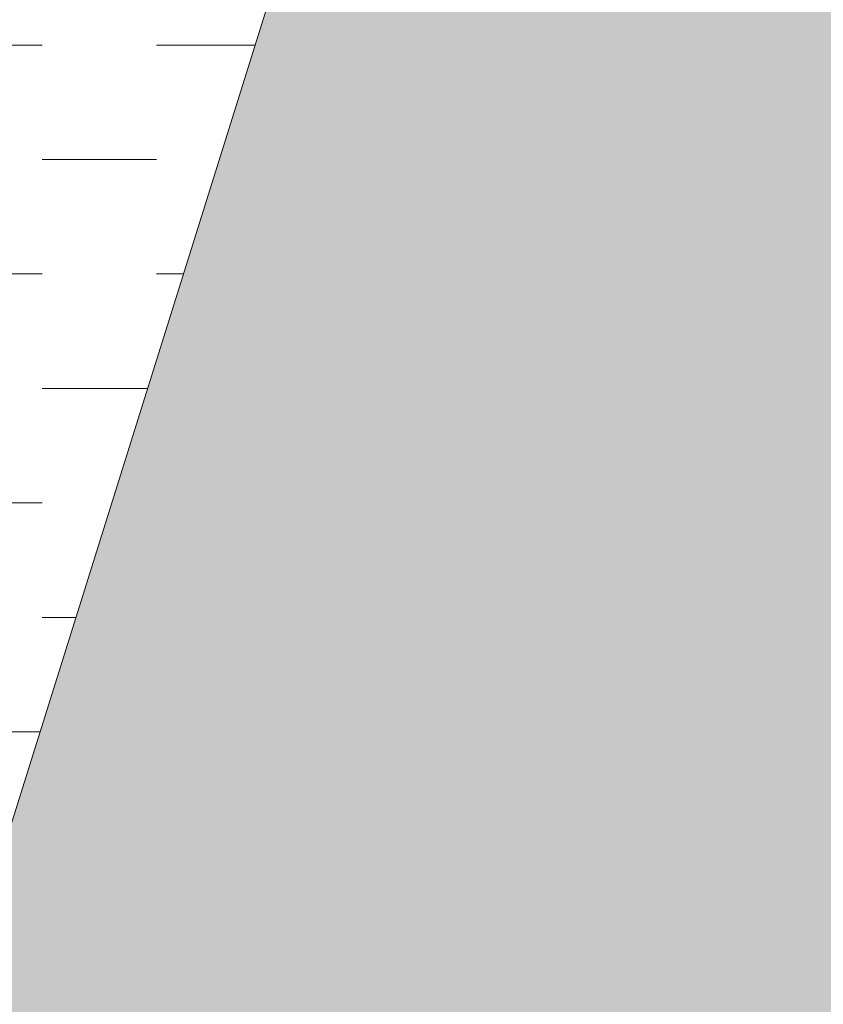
# Model space of a CAD drawing. Header units: millimetres. Extents: x 747415 to 1601423, y -236173 to 551995.
# Tile 11 of 242: x 906007 to 914786, y 22025 to 32778. Entities that reach past the tile are written whole.
import ezdxf

# ---------------------------------------------------------------- set-up
doc = ezdxf.new("R2010")
doc.units = ezdxf.units.MM
doc.header["$LTSCALE"] = 100
doc.header["$MEASUREMENT"] = 0
doc.layers.add('T--L9042_BEPLANTING', color=90, linetype='CONTINUOUS', lineweight=0)
doc.layers.add('T--L9043_WATERPARTIJ_Vijver', color=130, linetype='CONTINUOUS', lineweight=0)

msp = doc.modelspace()

# ---------------------------------------------------------------- hatches: boundary and pattern name
at = {"layer": 'T--L9042_BEPLANTING', "linetype": 'Continuous'}
h = msp.add_hatch(dxfattribs=at)
h.set_pattern_fill('GRASS', color=256, scale=1500)
h.paths.add_polyline_path([(920694.889, 43104.951), (919423.058, 43389.519), (919663.241, 44462.977), (920834.286, 44200.96), (920854.106, 44289.542), (911553.104, 53727.654), (907101.671, 58246.391), (906991.232, 58348.85, -1.023152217), (906776.086, 58557.812), (898746.213, 66722.213), (897908, 66189.5), (894729.901, 63976.966), (893482.951, 63356.733), (892236, 62736.5), (889636.259, 61298.747), (888428.879, 60798.373), (885691, 59567.5), (882511.819, 58193.213), (881169.461, 57090.189), (878449.993, 54926.973), (875696.457, 52807.135), (872909.545, 50731.213), (871727.289, 49870.83), (870089.955, 48699.731), (867238.399, 46713.204), (864355.591, 44772.135), (861442.256, 42877.016), (858499.128, 41028.326), (855526.946, 39226.534), (852526.456, 37472.096), (849498.415, 35765.457), (846443.582, 34107.05), (843362.726, 32497.295), (840256.623, 30936.601), (839530.122, 30585.893), (840912.01, 27502.757), (840976.783, 27531.267), (844195.577, 20218.302), (844027.811, 20144.459), (846245.82, 13423.487), (846596.639, 13577.9), (846659.606, 13387.099), (845157.962, 12726.152), (846474.404, 9735.191), (846670.754, 9289.082), (850502.865, 582.514), (854447.832, -7566.502), (857401.96, -14113.687), (857801.96, -15037.267), (858684.862, -16305.094), (859061.462, -16649.146), (859470.142, -16941.517), (859917.5, -17174.693), (860389.423, -17349.59), (860879.312, -17473.72), (861378.739, -17526.373), (861888.62, -17521.661), (862379.813, -17447.301), (866958.533, -16810.337), (873676.476, -16162.232), (880268.847, -15763.188), (887268.263, -15521.99), (894239.26, -15388.923), (901232.603, -15381.953), (932291.459, -15402.049), (933890.747, -15369.225), (935486.375, -15279.952), (937084.943, -15126.714), (938664.823, -14903.829), (940241.044, -14624.494), (942226.528, -14318.627), (944224.099, -14089.92), (946226.246, -13931.776), (948232.967, -13844.195), (948414.6, -13804.076), (948563.433, -13695.224), (948667.184, -13546.78), (948955.369, -12854.935), (949171.162, -12139.44), (949227.086, -11909.065), (949370.486, -11169.919), (949449.008, -10413.722), (949456.967, -9662.099), (949408.476, -8914.136), (948111.05, 3901.008), (947631.05, 3901.008), (947631.05, 3966.008), (944521.05, 3966.008), (944521.05, 3901.008), (944041.05, 3901.008), (944041.05, 3966.008), (941171.05, 3966.008), (941171.05, 3901.008), (940691.05, 3901.008), (940691.05, 3966.008), (937581.05, 3966.008), (937581.05, 3901.008), (937101.05, 3901.008), (937101.05, 3966.008), (933991.05, 3966.008), (933991.05, 3901.008), (933511.05, 3901.008), (933511.05, 3966.008), (930641.05, 3966.008), (930641.05, 3901.008), (930161.05, 3901.008), (930161.05, 3966.008), (927051.05, 3966.008), (927051.05, 3901.008), (926571.05, 3901.008), (926571.05, 3966.008), (923461.05, 3966.008), (923461.05, 3901.008), (922981.05, 3901.008), (922981.05, 3966.008), (920111.05, 3966.008), (920111.05, 3901.008), (919631.05, 3901.008), (919631.05, 3966.008), (916521.05, 3966.008), (916521.05, 3901.008), (916041.05, 3901.008), (916041.05, 3966.008), (912931.05, 3966.008), (912931.05, 3901.008), (912451.05, 3901.008), (912451.05, 4381.008)])
h.paths.add_polyline_path([(901357.835, 41519.972, -0.326593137), (907260.057, 41488.688), (907750.923, 41125.77, -0.319698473), (909549.802, 35610.67), (897623.84, -2461.312, -0.318303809), (893025.303, -5963.699), (870593.58, -6739.611, -0.312584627), (865802.917, -3659.83), (861101.696, 7663.472, -0.347638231), (862789.795, 13632.461)], flags=16)
at = {"layer": 'T--L9043_WATERPARTIJ_Vijver', "linetype": 'Continuous'}
h = msp.add_hatch(dxfattribs=at)
h.set_pattern_fill('DASH', color=256, scale=10000)
h.paths.add_polyline_path([(909549.802, 35610.67, 0.319698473), (907750.923, 41125.77), (907260.057, 41488.688, 0.326593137), (901357.835, 41519.972), (862789.795, 13632.461, 0.347638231), (861101.696, 7663.472), (865802.917, -3659.83, 0.312584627), (870593.58, -6739.611), (893025.303, -5963.699, 0.318303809), (897623.84, -2461.312)])

# ---------------------------------------------------------------- linework, layer by layer
msp.add_lwpolyline([(897623.84, -2461.312), (909549.802, 35610.67, 0.319698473), (907750.923, 41125.77), (907260.057, 41488.688, 0.326593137), (901357.835, 41519.972), (862789.795, 13632.461, 0.347638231), (861101.696, 7663.472), (865802.917, -3659.83, 0.312584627), (870593.58, -6739.611), (893025.303, -5963.699, 0.318303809)], format="xyb", close=True, dxfattribs=at)

doc.saveas('drawing.dxf')
